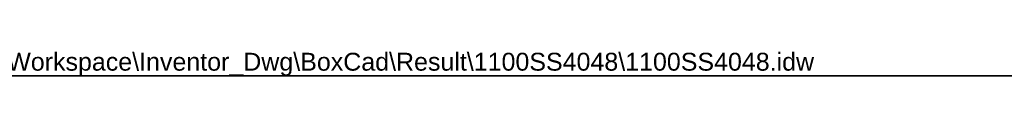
# Model space of a CAD drawing. Header units: inches. Extents: x 0 to 187, y -11 to 121.
# Tile 3 of 9: x 75.95 to 131.38, y 119.57 to 121.01. Entities that reach past the tile are written whole.
import ezdxf

# ---------------------------------------------------------------- set-up
doc = ezdxf.new("R2010")
doc.units = ezdxf.units.IN
doc.header["$LTSCALE"] = 11.188006
doc.header["$MEASUREMENT"] = 0
doc.layers.get('0').update_dxf_attribs({"lineweight": 25})
doc.layers.add('Sketch Geometry(ANSI)', color=7, linetype='Continuous', lineweight=25)
doc.layers.add('Symbols(ANSI)', color=7, linetype='Continuous', lineweight=25)
doc.styles.add('Current-ANSI', font='arial.ttf')

# ---------------------------------------------------------------- blocks, each defined once
blk = doc.blocks.new('Borders 2_EXM - B (Inch)')
at = {"layer": 'Sketch Geometry(ANSI)', "linetype": 'Continuous', "lineweight": 35}
blk.add_line((16.4375, 10.6915), (0.5625, 10.6915), dxfattribs=at)
at = {"layer": 'Symbols(ANSI)', "color": 7, "style": 'Current-ANSI'}
blk.add_attdef('FILENAME_AND_PATH_001', (6.2084, 10.718), '', height=0.09, dxfattribs=at)

msp = doc.modelspace()

# ---------------------------------------------------------------- block references
at = {"xscale": 11.18800553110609, "yscale": 11.18800553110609, "zscale": 11.18800553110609}
msp.add_blockref('Borders 2_EXM - B (Inch)', (0, 0), dxfattribs=at).add_auto_attribs({'FILENAME_AND_PATH_001': 'C:\\Vault_Workspace\\Inventor_Dwg\\BoxCad\\Result\\1100SS4048\\1100SS4048.idw'})

doc.saveas('drawing.dxf')
